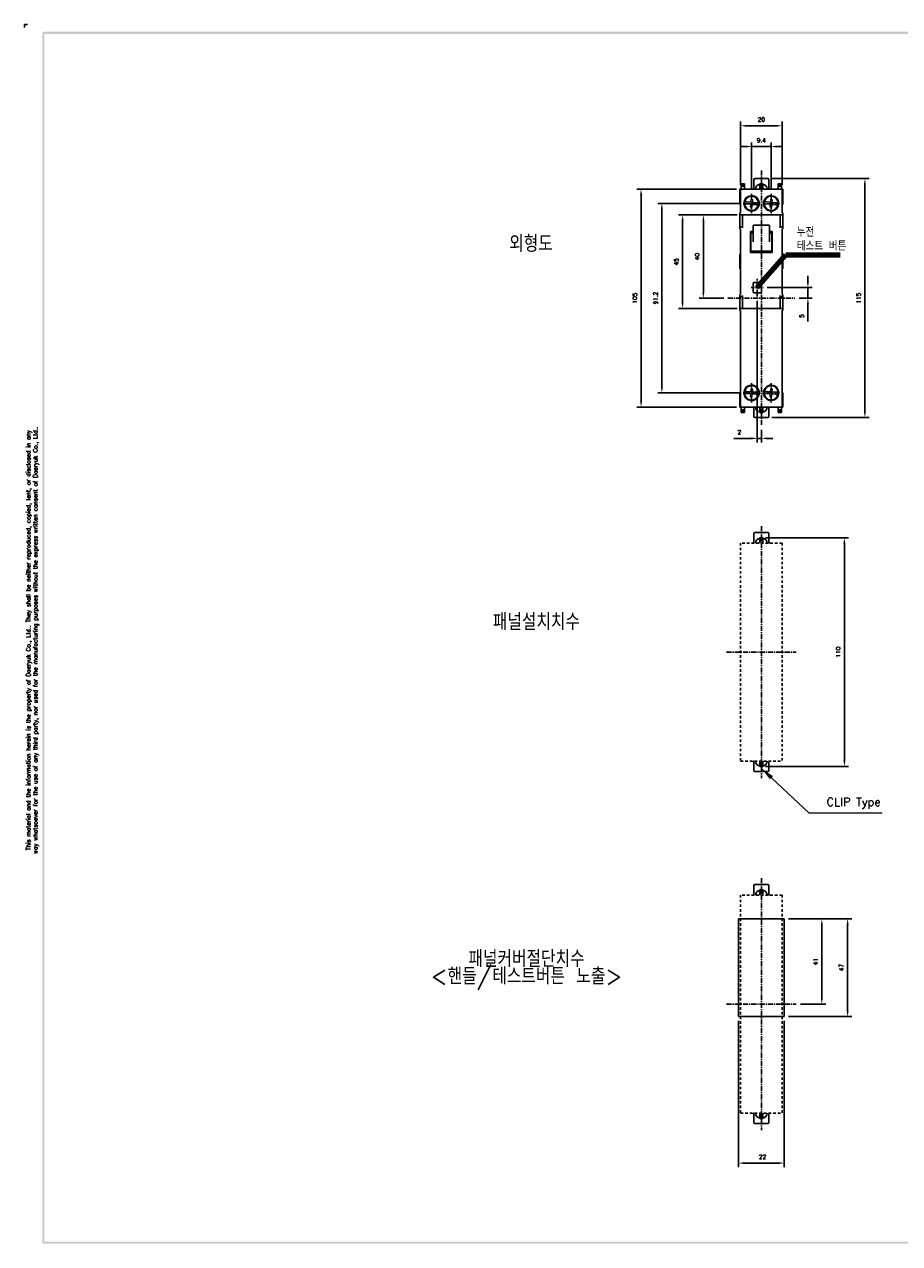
# Model space of a CAD drawing. Extents: x -194 to 928, y -1928 to 513.
# Tile 1 of 3: x 87 to 508, y -73 to 513. Entities that reach past the tile are written whole.
import ezdxf

# ---------------------------------------------------------------- set-up
doc = ezdxf.new("R2010")
doc.units = 0
doc.header["$MEASUREMENT"] = 0
doc.linetypes.add('CENTER', pattern=[2, 1.25, -0.25, 0.25, -0.25])
doc.linetypes.add('HID', pattern=[3.5, 1.25, -1, 1.25])
doc.layers.get('0').update_dxf_attribs({"linetype": 'CONTINUOUS'})
doc.layers.add('AM_5', color=3, linetype='CONTINUOUS', lineweight=15)
for name, color, linetype in [('cen', 1, 'CENTER'), ('di', 3, 'CONTINUOUS'), ('DIM', 3, 'CONTINUOUS'), ('dwg', 7, 'CONTINUOUS'), ('Hid', 5, 'HID')]:
    doc.layers.add(name, color=color, linetype=linetype)
doc.styles.add('KIM', font='ROMANS.shx', dxfattribs={"height": 5, "bigfont": 'GSG1.shx'})
doc.styles.add('ROMANS', font='romans')
doc.styles.get("Standard").update_dxf_attribs({"font": 'romans.shx', "height": 2, "bigfont": 'hgs.shx'})
doc.dimstyles.get("Standard").update_dxf_attribs({"dimscale": 0, "dimtxt": 2, "dimasz": 2, "dimexe": 0.5, "dimexo": 0.5, "dimgap": 1, "dimtad": 1, "dimdsep": 46, "dimtxsty": 'Standard', "dimcen": 0, "dimclrd": 3, "dimclre": 3, "dimclrt": 3, "dimadec": 0, "dimazin": 2, "dimtp": 0.1, "dimtm": 0.1, "dimtfac": 1, "dimtmove": 0, "dimatfit": 3, "dimfxl": 0, "dimtolj": 1, "dimarcsym": 0})
doc.dimstyles.new('STANDARD$0', dxfattribs={"dimtxt": 5, "dimasz": 5, "dimexe": 1, "dimexo": 2, "dimgap": 2, "dimtad": 1, "dimdec": 4, "dimzin": 12, "dimdsep": 46, "dimtxsty": 'KIM', "dimcen": -1, "dimdle": 0.1, "dimadec": 0, "dimazin": 0, "dimtfac": 1, "dimtdec": 4, "dimtmove": 0, "dimatfit": 3, "dimfxl": 0, "dimtolj": 1, "dimtzin": 0, "dimarcsym": 0})
doc.dimstyles.new('STANDARD$7', dxfattribs={"dimtxt": 2.5, "dimasz": 3, "dimexe": 2, "dimexo": 2, "dimgap": 0.7, "dimtad": 1, "dimdsep": 46, "dimtxsty": 'ROMANS', "dimcen": 0, "dimclrd": 256, "dimclre": 256, "dimclrt": 254, "dimadec": 0, "dimazin": 0, "dimtfac": 1, "dimtofl": 0, "dimtmove": 1, "dimatfit": 3, "dimfxl": 0, "dimtolj": 1, "dimarcsym": 0})

# ---------------------------------------------------------------- blocks, each defined once
blk = doc.blocks.new('fdfsadfas')
at = {"color": 7, "linetype": 'Continuous', "lineweight": 15}
for p, q in [((234, 336.04), (235.79, 335.88)), ((235.88, 336.88), (234.09, 337.04)), ((235.79, 335.88), (235.68, 334.64)), ((235.68, 334.64), (236.68, 334.55)), ((235.99, 338.13), (235.88, 336.88)), ((236.99, 338.04), (235.99, 338.13)), ((236.68, 334.55), (236.79, 335.8)), ((236.79, 335.8), (238.58, 335.64)), ((236.88, 336.79), (236.99, 338.04)), ((238.67, 336.64), (236.88, 336.79))]:
    blk.add_line(p, q, dxfattribs=at)
for start, end in [(166.38516, 183.55253), (183.55253, 346.38516), (3.55253, 166.38516), (346.38516, 3.55253)]:
    blk.add_arc((236.33, 336.34), 3.35, start, end, dxfattribs=at)
for points, knots in [([(232.99, 336.13), (233, 336.13), (233.02, 336.13), (233.19, 336.11), (233.45, 336.09), (233.73, 336.07), (233.92, 336.05), (234, 336.04)], [0, 0, 0, 0, 0.210927, 0.421827, 0.633563, 0.84758, 1, 1, 1, 1]), ([(234.09, 337.04), (233.97, 337.05), (233.74, 337.07), (233.44, 337.1), (233.21, 337.12), (233.09, 337.13), (233.08, 337.13), (233.08, 337.13)], [0, 0, 0, 0, 0.219553, 0.439238, 0.655713, 0.868958, 1, 1, 1, 1]), ([(238.58, 335.64), (238.69, 335.63), (238.92, 335.61), (239.23, 335.58), (239.46, 335.56), (239.57, 335.55), (239.59, 335.55), (239.59, 335.55)], [0, 0, 0, 0, 0.219553, 0.439238, 0.655713, 0.868958, 1, 1, 1, 1]), ([(239.68, 336.55), (239.67, 336.55), (239.64, 336.55), (239.47, 336.56), (239.22, 336.59), (238.94, 336.61), (238.74, 336.63), (238.67, 336.64)], [0, 0, 0, 0, 0.2109274, 0.4218266, 0.6335624, 0.8475799, 1, 1, 1, 1])]:
    blk.add_open_spline(points, degree=3, knots=knots, dxfattribs=at)
blk = doc.blocks.new('*D466')
at = {"layer": 'DIM'}
for p, q in [((434.28, 454.6), (431.48, 454.6)), ((437.08, 433.91), (437.08, 456.6)), ((437.08, 454.6), (446.48, 454.6)), ((446.48, 433.91), (446.48, 456.6)), ((449.28, 454.6), (452.08, 454.6))]:
    blk.add_line(p, q, dxfattribs=at)
for points in [[(434.28, 455.06), (434.28, 454.13), (437.08, 454.6)], [(449.28, 455.06), (449.28, 454.13), (446.48, 454.6)]]:
    blk.add_solid(points, dxfattribs=at)
at = {"layer": 'DIM', "insert": (441.78, 457.6), "char_height": 2, "attachment_point": 5}
blk.add_mtext('\\A1;9.4', dxfattribs=at)
blk = doc.blocks.new('*D467')
at = {"layer": 'DIM'}
for p, q in [((431.78, 436.16), (431.78, 466.6)), ((434.58, 464.6), (448.98, 464.6)), ((451.78, 436.16), (451.78, 466.6))]:
    blk.add_line(p, q, dxfattribs=at)
for points in [[(434.58, 465.06), (434.58, 464.13), (431.78, 464.6)], [(448.98, 465.06), (448.98, 464.13), (451.78, 464.6)]]:
    blk.add_solid(points, dxfattribs=at)
at = {"layer": 'DIM', "insert": (441.78, 467.6), "char_height": 2, "attachment_point": 5}
blk.add_mtext('\\A1;20', dxfattribs=at)
blk = doc.blocks.new('*D468')
at = {"layer": 'DIM'}
for p, q in [((429.63, 421.66), (401.86, 421.66)), ((403.86, 418.86), (403.86, 379.46)), ((430.2, 376.66), (401.86, 376.66))]:
    blk.add_line(p, q, dxfattribs=at)
for points in [[(403.4, 418.86), (404.33, 418.86), (403.86, 421.66)], [(403.4, 379.46), (404.33, 379.46), (403.86, 376.66)]]:
    blk.add_solid(points, dxfattribs=at)
at = {"layer": 'DIM', "insert": (400.86, 399.16), "char_height": 2, "attachment_point": 5, "rotation": 90}
blk.add_mtext('\\A1;45', dxfattribs=at)
blk = doc.blocks.new('*D469')
at = {"layer": 'DIM'}
for p, q in [((430.2, 421.66), (411.86, 421.66)), ((413.86, 384.46), (413.86, 418.86)), ((423.64, 381.66), (411.86, 381.66))]:
    blk.add_line(p, q, dxfattribs=at)
for points in [[(413.4, 418.86), (414.33, 418.86), (413.86, 421.66)], [(413.4, 384.46), (414.33, 384.46), (413.86, 381.66)]]:
    blk.add_solid(points, dxfattribs=at)
at = {"layer": 'DIM', "insert": (410.86, 401.66), "char_height": 2, "attachment_point": 5, "rotation": 90}
blk.add_mtext('\\A1;40', dxfattribs=at)
blk = doc.blocks.new('*D470')
at = {"layer": 'DIM'}
for p, q in [((431.02, 427.26), (391.86, 427.26)), ((393.86, 424.46), (393.86, 338.86)), ((431.02, 336.06), (391.86, 336.06))]:
    blk.add_line(p, q, dxfattribs=at)
for points in [[(393.4, 424.46), (394.33, 424.46), (393.86, 427.26)], [(393.4, 338.86), (394.33, 338.86), (393.86, 336.06)]]:
    blk.add_solid(points, dxfattribs=at)
at = {"layer": 'DIM', "insert": (390.86, 381.66), "char_height": 2, "attachment_point": 5, "rotation": 90}
blk.add_mtext('\\A1;91.2', dxfattribs=at)
blk = doc.blocks.new('*D471')
at = {"layer": 'DIM'}
for p, q in [((429.78, 434.16), (381.86, 434.16)), ((383.86, 431.36), (383.86, 331.96)), ((429.78, 329.16), (381.86, 329.16))]:
    blk.add_line(p, q, dxfattribs=at)
for points in [[(383.4, 431.36), (384.33, 431.36), (383.86, 434.16)], [(383.4, 331.96), (384.33, 331.96), (383.86, 329.16)]]:
    blk.add_solid(points, dxfattribs=at)
at = {"layer": 'DIM', "insert": (380.86, 381.66), "char_height": 2, "attachment_point": 5, "rotation": 90}
blk.add_mtext('\\A1;105', dxfattribs=at)
blk = doc.blocks.new('*D476')
at = {"layer": 'DIM'}
for p, q in [((443.78, 266.3), (483.77, 266.3)), ((481.77, 263.5), (481.77, 159.1)), ((443.78, 156.3), (483.77, 156.3))]:
    blk.add_line(p, q, dxfattribs=at)
for points in [[(481.3, 263.5), (482.24, 263.5), (481.77, 266.3)], [(481.3, 159.1), (482.24, 159.1), (481.77, 156.3)]]:
    blk.add_solid(points, dxfattribs=at)
at = {"layer": 'DIM', "insert": (478.77, 211.3), "char_height": 2, "attachment_point": 5, "rotation": 90}
blk.add_mtext('\\A1;110', dxfattribs=at)
blk = doc.blocks.new('*D477')
at = {"layer": 'DIM'}
for p, q in [((454.78, 82.87), (485.33, 82.87)), ((483.33, 38.67), (483.33, 80.07)), ((454.78, 35.87), (485.33, 35.87))]:
    blk.add_line(p, q, dxfattribs=at)
for points in [[(482.87, 80.07), (483.8, 80.07), (483.33, 82.87)], [(482.87, 38.67), (483.8, 38.67), (483.33, 35.87)]]:
    blk.add_solid(points, dxfattribs=at)
at = {"layer": 'DIM', "insert": (480.33, 59.52), "char_height": 2, "attachment_point": 5, "rotation": 90}
blk.add_mtext('\\A1;47', dxfattribs=at)
blk = doc.blocks.new('*D460')
at = {"layer": 'DIM'}
for p, q in [((430.78, 33.87), (430.78, -36.62)), ((452.78, 33.87), (452.78, -36.62)), ((433.58, -34.62), (449.98, -34.62))]:
    blk.add_line(p, q, dxfattribs=at)
for points in [[(433.58, -34.16), (433.58, -35.09), (430.78, -34.62)], [(449.98, -34.16), (449.98, -35.09), (452.78, -34.62)]]:
    blk.add_solid(points, dxfattribs=at)
at = {"layer": 'DIM', "insert": (442.34, -31.62), "char_height": 2, "attachment_point": 5}
blk.add_mtext('\\A1;22', dxfattribs=at)
blk = doc.blocks.new('*D461')
at = {"layer": 'DIM'}
for p, q in [((454.78, 82.87), (472.9, 82.87)), ((470.9, 44.67), (470.9, 80.07)), ((460.6, 41.87), (472.9, 41.87))]:
    blk.add_line(p, q, dxfattribs=at)
for points in [[(470.44, 80.07), (471.37, 80.07), (470.9, 82.87)], [(470.44, 44.67), (471.37, 44.67), (470.9, 41.87)]]:
    blk.add_solid(points, dxfattribs=at)
at = {"layer": 'DIM', "insert": (467.9, 62.37), "char_height": 2, "attachment_point": 5, "rotation": 90}
blk.add_mtext('\\A1;41', dxfattribs=at)
blk = doc.blocks.new('*D463')
at = {"layer": 'DIM'}
for p, q in [((464.19, 389.51), (464.19, 392.31)), ((444.61, 386.71), (466.19, 386.71)), ((459.92, 381.66), (466.19, 381.66)), ((464.19, 386.71), (464.19, 381.66)), ((464.19, 378.86), (464.19, 370.4))]:
    blk.add_line(p, q, dxfattribs=at)
for points in [[(463.73, 389.51), (464.66, 389.51), (464.19, 386.71)], [(463.73, 378.86), (464.66, 378.86), (464.19, 381.66)]]:
    blk.add_solid(points, dxfattribs=at)
at = {"layer": 'DIM', "insert": (461.19, 373.06), "char_height": 2, "attachment_point": 5, "rotation": 90}
blk.add_mtext('\\A1;5', dxfattribs=at)
blk = doc.blocks.new('*D456')
at = {"layer": 'DIM'}
for p, q in [((439.78, 380.43), (439.78, 312.15)), ((441.78, 318.21), (441.78, 312.15)), ((436.98, 314.15), (428.51, 314.15)), ((441.78, 314.15), (439.78, 314.15)), ((444.58, 314.15), (447.38, 314.15))]:
    blk.add_line(p, q, dxfattribs=at)
for points in [[(436.98, 314.62), (436.98, 313.68), (439.78, 314.15)], [(444.58, 314.62), (444.58, 313.68), (441.78, 314.15)]]:
    blk.add_solid(points, dxfattribs=at)
at = {"layer": 'DIM', "insert": (431.18, 317.15), "char_height": 2, "attachment_point": 5}
blk.add_mtext('\\A1;2', dxfattribs=at)
blk = doc.blocks.new('*D457')
at = {"layer": 'DIM'}
for p, q in [((446.88, 439.16), (493.63, 439.16)), ((491.63, 436.36), (491.63, 326.96)), ((446.9, 324.16), (493.63, 324.16))]:
    blk.add_line(p, q, dxfattribs=at)
for points in [[(491.17, 436.36), (492.1, 436.36), (491.63, 439.16)], [(491.17, 326.96), (492.1, 326.96), (491.63, 324.16)]]:
    blk.add_solid(points, dxfattribs=at)
at = {"layer": 'DIM', "insert": (488.63, 381.66), "char_height": 2, "attachment_point": 5, "rotation": 90}
blk.add_mtext('\\A1;115', dxfattribs=at)

msp = doc.modelspace()

# ---------------------------------------------------------------- linework, layer by layer
for p, q in [((432.129, 436.663), (433.629, 436.663)), ((432.129, 436.463), (432.129, 436.663)), ((433.629, 436.463), (432.129, 436.463)), ((432.129, 435.663), (432.129, 436.463)), ((432.129, 435.663), (433.629, 435.663)), ((432.129, 435.463), (432.129, 435.663)), ((433.629, 435.463), (432.129, 435.463)), ((432.129, 434.163), (432.129, 435.463)), ((433.629, 436.663), (433.629, 436.463)), ((433.629, 436.463), (433.629, 435.663)), ((433.629, 435.663), (433.629, 435.463)), ((433.629, 434.163), (433.629, 435.463)), ((438.179, 438.663), (438.179, 437.663)), ((438.179, 434.663), (438.179, 437.663)), ((438.679, 439.163), (444.879, 439.163)), ((441.029, 436.663), (442.529, 436.663)), ((441.029, 436.463), (441.029, 436.663)), ((442.529, 436.463), (441.029, 436.463)), ((441.029, 436.463), (441.029, 435.663)), ((441.029, 435.663), (442.529, 435.663)), ((441.029, 435.463), (441.029, 435.663)), ((442.529, 435.463), (441.029, 435.463)), ((441.029, 435.463), (441.029, 434.163)), ((442.529, 436.663), (442.529, 436.463)), ((442.529, 436.463), (442.529, 435.663)), ((442.529, 435.663), (442.529, 435.463)), ((442.529, 434.163), (442.529, 435.463)), ((445.379, 437.663), (445.379, 438.663)), ((445.379, 437.663), (445.379, 434.663)), ((449.929, 436.663), (451.429, 436.663)), ((449.929, 436.463), (449.929, 436.663)), ((451.429, 436.463), (449.929, 436.463)), ((449.929, 436.463), (449.929, 435.663)), ((449.929, 435.663), (451.429, 435.663)), ((449.929, 435.463), (449.929, 435.663)), ((451.429, 435.463), (449.929, 435.463)), ((449.929, 435.463), (449.929, 434.163)), ((451.429, 436.663), (451.429, 436.463)), ((451.429, 436.463), (451.429, 435.663)), ((451.429, 435.663), (451.429, 435.463)), ((451.429, 435.463), (451.429, 434.163)), ((431.429, 430.863), (431.429, 433.963)), ((431.429, 426.863), (431.429, 430.863)), ((431.629, 434.163), (431.779, 434.163)), ((431.779, 434.163), (436.779, 434.163)), ((431.779, 432.663), (431.779, 434.163)), ((431.779, 422.663), (431.779, 432.663)), ((436.779, 434.163), (446.779, 434.163)), ((437.079, 430.963), (436.779, 430.963)), ((446.779, 430.963), (446.479, 430.963)), ((446.779, 434.163), (451.779, 434.163)), ((451.779, 434.163), (451.779, 432.663)), ((451.929, 434.163), (451.779, 434.163)), ((451.779, 432.663), (451.779, 422.663)), ((452.129, 433.963), (452.129, 430.863)), ((452.129, 430.863), (452.129, 426.863)), ((431.629, 426.663), (431.779, 426.663)), ((431.629, 422.663), (431.779, 422.663)), ((436.779, 423.563), (437.079, 423.563)), ((446.479, 423.563), (446.779, 423.563)), ((451.929, 426.663), (451.779, 426.663)), ((451.929, 422.663), (451.779, 422.663)), ((431.429, 422.163), (431.429, 422.463)), ((431.429, 421.863), (431.429, 422.163)), ((431.429, 421.163), (431.429, 421.863)), ((431.429, 419.163), (431.429, 421.163)), ((431.429, 415.763), (431.429, 419.163)), ((432.779, 421.663), (431.629, 421.663)), ((432.779, 421.663), (436.779, 421.663)), ((432.779, 420.163), (432.779, 421.663)), ((432.779, 415.463), (432.779, 420.163)), ((436.779, 421.663), (446.779, 421.663)), ((446.779, 421.663), (450.779, 421.663)), ((450.779, 421.663), (450.779, 420.163)), ((450.779, 421.663), (451.929, 421.663)), ((450.779, 420.163), (450.779, 415.463)), ((452.129, 422.463), (452.129, 422.163)), ((452.129, 422.163), (452.129, 421.863)), ((452.129, 421.863), (452.129, 421.163)), ((452.129, 421.163), (452.129, 419.163)), ((452.129, 419.163), (452.129, 415.763)), ((431.429, 415.463), (431.429, 415.763)), ((431.429, 415.163), (431.429, 415.463)), ((431.629, 415.963), (432.779, 415.963)), ((431.629, 414.963), (431.779, 414.963)), ((431.779, 398.313), (431.779, 414.963)), ((437.779, 413.682), (436.579, 413.682)), ((436.579, 413.682), (436.579, 403.645)), ((437.779, 413.136), (436.579, 413.136)), ((436.779, 413.136), (436.779, 404.176)), ((437.779, 412.526), (437.779, 416.304)), ((437.779, 408.669), (437.779, 412.526)), ((445.779, 416.304), (445.779, 412.526)), ((445.779, 413.682), (446.979, 413.682)), ((445.779, 413.136), (446.979, 413.136)), ((445.779, 412.526), (445.779, 408.669)), ((446.779, 413.136), (446.779, 404.176)), ((446.979, 403.645), (446.979, 413.682)), ((450.779, 415.963), (451.929, 415.963)), ((451.929, 414.963), (451.779, 414.963)), ((451.779, 414.963), (451.779, 399.363)), ((452.129, 415.763), (452.129, 415.463)), ((452.129, 415.463), (452.129, 415.163)), ((431.429, 395.963), (431.429, 402.563)), ((441.779, 404.191), (436.579, 404.191)), ((441.779, 403.645), (436.579, 403.645)), ((441.779, 403.645), (441.779, 404.191)), ((441.779, 404.191), (446.979, 404.191)), ((441.779, 404.191), (441.779, 403.645)), ((441.779, 403.645), (446.979, 403.645)), ((451.779, 399.713), (451.795, 399.713)), ((451.795, 399.213), (451.795, 399.713)), ((451.795, 391.013), (451.795, 399.213)), ((452.129, 402.563), (452.129, 395.963)), ((431.779, 391.913), (431.779, 398.313)), ((431.795, 391.963), (431.795, 398.263)), ((431.779, 383.363), (431.779, 391.913)), ((437.779, 384.763), (437.779, 388.663)), ((438.279, 389.163), (441.279, 389.163)), ((441.779, 388.663), (441.779, 384.763)), ((451.779, 390.863), (451.779, 383.363)), ((451.779, 390.513), (451.795, 390.513)), ((451.795, 390.513), (451.795, 391.013)), ((431.429, 382.863), (431.429, 383.163)), ((431.429, 382.563), (431.429, 382.863)), ((431.429, 379.163), (431.429, 382.563)), ((431.629, 383.363), (431.779, 383.363)), ((432.779, 382.363), (431.629, 382.363)), ((432.779, 378.163), (432.779, 382.863)), ((441.279, 384.263), (438.279, 384.263)), ((450.779, 382.863), (450.779, 378.163)), ((450.779, 382.363), (451.929, 382.363)), ((451.929, 383.363), (451.779, 383.363)), ((452.129, 383.163), (452.129, 382.863)), ((452.129, 382.863), (452.129, 382.563)), ((452.129, 382.563), (452.129, 379.163)), ((431.429, 377.163), (431.429, 379.163)), ((431.429, 376.463), (431.429, 377.163)), ((431.429, 376.163), (431.429, 376.463)), ((431.429, 375.863), (431.429, 376.163)), ((431.629, 376.663), (432.779, 376.663)), ((431.629, 375.663), (431.779, 375.663)), ((431.779, 330.663), (431.779, 375.663)), ((432.779, 376.663), (432.779, 378.163)), ((436.779, 376.663), (432.779, 376.663)), ((446.779, 376.663), (436.779, 376.663)), ((450.779, 376.663), (446.779, 376.663)), ((450.779, 378.163), (450.779, 376.663)), ((450.779, 376.663), (451.929, 376.663)), ((451.929, 375.663), (451.779, 375.663)), ((451.779, 375.663), (451.779, 330.663)), ((452.129, 379.163), (452.129, 377.163)), ((452.129, 377.163), (452.129, 376.463)), ((452.129, 376.463), (452.129, 376.163)), ((452.129, 376.163), (452.129, 375.863)), ((431.429, 331.963), (431.429, 335.963)), ((431.629, 336.163), (431.779, 336.163)), ((437.079, 339.763), (436.779, 339.763)), ((446.779, 339.763), (446.479, 339.763)), ((451.929, 336.163), (451.779, 336.163)), ((452.129, 335.963), (452.129, 331.963)), ((431.429, 329.363), (431.429, 331.963)), ((431.629, 329.163), (431.779, 329.163)), ((431.779, 329.163), (431.779, 330.663)), ((436.779, 329.163), (431.779, 329.163)), ((432.129, 329.163), (432.129, 327.863)), ((433.629, 327.863), (433.629, 329.163)), ((436.779, 332.363), (437.079, 332.363)), ((446.779, 329.163), (436.779, 329.163)), ((438.179, 325.663), (438.179, 328.663)), ((441.029, 329.163), (441.029, 327.863)), ((442.529, 327.863), (442.529, 329.163)), ((445.379, 328.663), (445.379, 325.663)), ((446.479, 332.363), (446.779, 332.363)), ((451.779, 329.163), (446.779, 329.163)), ((449.929, 329.163), (449.929, 327.863)), ((451.429, 329.163), (451.429, 327.863)), ((451.779, 330.663), (451.779, 329.163)), ((451.929, 329.163), (451.779, 329.163)), ((452.129, 331.963), (452.129, 329.363)), ((432.129, 327.863), (433.629, 327.863)), ((432.129, 327.663), (432.129, 327.863)), ((433.629, 327.663), (432.129, 327.663)), ((432.129, 326.863), (432.129, 327.663)), ((432.129, 326.863), (433.629, 326.863)), ((432.129, 326.663), (432.129, 326.863)), ((433.629, 326.663), (432.129, 326.663)), ((433.629, 327.863), (433.629, 327.663)), ((433.629, 326.863), (433.629, 327.663)), ((433.629, 326.863), (433.629, 326.663)), ((438.179, 325.663), (438.179, 324.663)), ((444.879, 324.163), (438.679, 324.163)), ((441.029, 327.863), (442.529, 327.863)), ((441.029, 327.663), (441.029, 327.863)), ((442.529, 327.663), (441.029, 327.663)), ((441.029, 326.863), (441.029, 327.663)), ((441.029, 326.863), (442.529, 326.863)), ((441.029, 326.663), (441.029, 326.863)), ((442.529, 326.663), (441.029, 326.663)), ((442.529, 327.863), (442.529, 327.663)), ((442.529, 326.863), (442.529, 327.663)), ((442.529, 326.863), (442.529, 326.663)), ((445.379, 324.663), (445.379, 325.663)), ((449.929, 327.863), (451.429, 327.863)), ((449.929, 327.663), (449.929, 327.863)), ((451.429, 327.663), (449.929, 327.663)), ((449.929, 327.663), (449.929, 326.863)), ((449.929, 326.863), (451.429, 326.863)), ((449.929, 326.663), (449.929, 326.863)), ((451.429, 326.663), (449.929, 326.663)), ((451.429, 327.863), (451.429, 327.663)), ((451.429, 327.663), (451.429, 326.863)), ((451.429, 326.863), (451.429, 326.663)), ((438.179, 268.303), (438.179, 267.303)), ((438.179, 264.303), (438.179, 267.303)), ((438.679, 268.803), (444.879, 268.803)), ((441.029, 266.303), (442.529, 266.303)), ((441.029, 266.103), (441.029, 266.303)), ((442.529, 266.103), (441.029, 266.103)), ((441.029, 266.103), (441.029, 265.303)), ((441.029, 265.303), (442.529, 265.303)), ((441.029, 265.103), (441.029, 265.303)), ((442.529, 265.103), (441.029, 265.103)), ((441.029, 265.103), (441.029, 263.803)), ((442.529, 266.303), (442.529, 266.103)), ((442.529, 266.103), (442.529, 265.303)), ((442.529, 265.303), (442.529, 265.103)), ((442.529, 263.803), (442.529, 265.103)), ((445.379, 267.303), (445.379, 268.303)), ((445.379, 267.303), (445.379, 264.303)), ((441.029, 158.803), (441.029, 157.503)), ((442.529, 157.503), (442.529, 158.803)), ((438.179, 155.303), (438.179, 158.303)), ((438.179, 155.303), (438.179, 154.303)), ((444.879, 153.803), (438.679, 153.803)), ((441.029, 157.503), (442.529, 157.503)), ((441.029, 157.303), (441.029, 157.503)), ((442.529, 157.303), (441.029, 157.303)), ((441.029, 156.503), (441.029, 157.303)), ((441.029, 156.503), (442.529, 156.503)), ((441.029, 156.303), (441.029, 156.503)), ((442.529, 156.303), (441.029, 156.303)), ((442.529, 157.503), (442.529, 157.303)), ((442.529, 156.503), (442.529, 157.303)), ((442.529, 156.503), (442.529, 156.303)), ((445.379, 158.303), (445.379, 155.303)), ((445.379, 154.303), (445.379, 155.303)), ((438.179, 98.874), (438.179, 97.874)), ((438.179, 94.874), (438.179, 97.874)), ((438.679, 99.374), (444.879, 99.374)), ((441.029, 96.874), (442.529, 96.874)), ((441.029, 96.674), (441.029, 96.874)), ((442.529, 96.674), (441.029, 96.674)), ((441.029, 96.674), (441.029, 95.874)), ((441.029, 95.874), (442.529, 95.874)), ((441.029, 95.674), (441.029, 95.874)), ((442.529, 95.674), (441.029, 95.674)), ((441.029, 95.674), (441.029, 94.374)), ((442.529, 96.874), (442.529, 96.674)), ((442.529, 96.674), (442.529, 95.874)), ((442.529, 95.874), (442.529, 95.674)), ((442.529, 94.374), (442.529, 95.674)), ((445.379, 97.874), (445.379, 98.874)), ((445.379, 97.874), (445.379, 94.874)), ((430.779, 82.874), (452.779, 82.874)), ((430.779, 82.874), (430.779, 35.874)), ((452.779, 82.874), (452.779, 35.874)), ((452.779, 35.874), (430.779, 35.874)), ((438.179, -14.126), (438.179, -11.126)), ((441.029, -10.626), (441.029, -11.926)), ((442.529, -11.926), (442.529, -10.626)), ((445.379, -11.126), (445.379, -14.126)), ((438.179, -14.126), (438.179, -15.126)), ((444.879, -15.626), (438.679, -15.626)), ((441.029, -11.926), (442.529, -11.926)), ((441.029, -12.126), (441.029, -11.926)), ((442.529, -12.126), (441.029, -12.126)), ((441.029, -12.926), (441.029, -12.126)), ((441.029, -12.926), (442.529, -12.926)), ((441.029, -13.126), (441.029, -12.926)), ((442.529, -13.126), (441.029, -13.126)), ((442.529, -11.926), (442.529, -12.126)), ((442.529, -12.926), (442.529, -12.126)), ((442.529, -12.926), (442.529, -13.126)), ((445.379, -15.126), (445.379, -14.126))]:
    msp.add_line(p, q)
for centre, radius, start, end in [((437.679, 434.663), 0.5, 270, 0), ((438.679, 438.663), 0.5, 90, 180), ((441.779, 433.763), 2.9, 104.988234, 172.071858), ((441.779, 433.763), 2.9, 7.928142, 75.011766), ((444.879, 438.663), 0.5, 0, 90), ((445.879, 434.663), 0.5, 180, 270), ((431.629, 433.963), 0.2, 90, 180), ((437.079, 427.263), 3.7, 94.650709, 265.349291), ((437.079, 427.263), 3.7, 270, 90), ((446.479, 427.263), 3.7, 90, 270), ((446.479, 427.263), 3.7, 274.650709, 85.349291), ((451.929, 433.963), 0.2, 0, 90), ((431.629, 426.863), 0.2, 180, 270), ((431.629, 422.463), 0.2, 90, 180), ((451.929, 426.863), 0.2, 270, 0), ((451.929, 422.463), 0.2, 0, 90), ((431.629, 421.863), 0.2, 180, 270), ((438.279, 416.304), 0.5, 90, 180), ((445.279, 416.304), 0.5, 0, 90), ((451.929, 421.863), 0.2, 270, 0), ((431.629, 415.763), 0.2, 90, 180), ((431.629, 415.163), 0.2, 180, 270), ((451.929, 415.763), 0.2, 0, 90), ((451.929, 415.163), 0.2, 270, 0), ((431.629, 402.563), 0.2, 90, 180), ((451.929, 402.563), 0.2, 0, 90), ((431.629, 395.963), 0.2, 180, 270), ((451.929, 395.963), 0.2, 270, 0), ((438.279, 388.663), 0.5, 90, 180), ((441.279, 388.663), 0.5, 0, 90), ((431.629, 383.163), 0.2, 90, 180), ((431.629, 382.563), 0.2, 180, 270), ((438.279, 384.763), 0.5, 180, 270), ((441.279, 384.763), 0.5, 270, 0), ((451.929, 383.163), 0.2, 0, 90), ((451.929, 382.563), 0.2, 270, 0), ((431.629, 376.463), 0.2, 90, 180), ((431.629, 375.863), 0.2, 180, 270), ((451.929, 376.463), 0.2, 0, 90), ((451.929, 375.863), 0.2, 270, 0), ((431.629, 335.963), 0.2, 90, 180), ((437.079, 336.063), 3.7, 94.650709, 265.349291), ((437.079, 336.063), 3.7, 270, 90), ((446.479, 336.063), 3.7, 90, 270), ((446.479, 336.063), 3.7, 274.650709, 85.349291), ((451.929, 335.963), 0.2, 0, 90), ((431.629, 329.363), 0.2, 180, 270), ((437.679, 328.663), 0.5, 0, 90), ((441.779, 329.563), 2.9, 187.928142, 255.011766), ((441.779, 329.563), 2.9, 284.988234, 352.071858), ((445.879, 328.663), 0.5, 90, 180), ((451.929, 329.363), 0.2, 270, 0), ((438.679, 324.663), 0.5, 180, 270), ((444.879, 324.663), 0.5, 270, 0), ((437.679, 264.303), 0.5, 270, 0), ((438.679, 268.303), 0.5, 90, 180), ((441.779, 263.403), 2.9, 104.988234, 172.071858), ((441.779, 263.403), 2.9, 7.928142, 75.011766), ((444.879, 268.303), 0.5, 0, 90), ((445.879, 264.303), 0.5, 180, 270), ((437.679, 158.303), 0.5, 0, 90), ((441.779, 159.203), 2.9, 187.928142, 255.011766), ((441.779, 159.203), 2.9, 284.988234, 352.071858), ((445.879, 158.303), 0.5, 90, 180), ((438.679, 154.303), 0.5, 180, 270), ((444.879, 154.303), 0.5, 270, 0), ((437.679, 94.874), 0.5, 270, 0), ((438.679, 98.874), 0.5, 90, 180), ((441.779, 93.974), 2.9, 104.988234, 172.071858), ((441.779, 93.974), 2.9, 7.928142, 75.011766), ((444.879, 98.874), 0.5, 0, 90), ((445.879, 94.874), 0.5, 180, 270), ((437.679, -11.126), 0.5, 0, 90), ((441.779, -10.226), 2.9, 187.928142, 255.011766), ((441.779, -10.226), 2.9, 284.988234, 352.071858), ((445.879, -11.126), 0.5, 90, 180), ((438.679, -15.126), 0.5, 180, 270), ((444.879, -15.126), 0.5, 270, 0)]:
    msp.add_arc(centre, radius, start, end)
for points in [[(431.629, 426.663), (431.779, 426.663)], [(451.779, 426.663), (451.929, 426.663)], [(445.279, 416.804), (438.279, 416.804)], [(431.779, 402.763), (431.629, 402.763)], [(451.929, 402.763), (451.779, 402.763)], [(431.629, 395.763), (431.779, 395.763)], [(451.795, 395.763), (451.929, 395.763)], [(431.779, 336.163), (431.629, 336.163)], [(451.929, 336.163), (451.779, 336.163)]]:
    msp.add_open_spline(points, degree=1)
at = {"layer": 'cen', "ltscale": 2}
for p, q in [((441.779, 443.112), (441.779, 320.215)), ((425.64, 381.663), (457.919, 381.663)), ((441.779, 271.953), (441.779, 150.653)), ((424.956, 211.303), (458.603, 211.303)), ((441.779, 102.524), (441.779, -18.777)), ((424.956, 41.874), (458.603, 41.874))]:
    msp.add_line(p, q, dxfattribs=at)
at = {"layer": 'cen'}
for p, q in [((437.079, 422.621), (437.079, 431.906)), ((446.479, 422.621), (446.479, 431.906)), ((433.016, 427.263), (441.142, 427.263)), ((442.416, 427.263), (450.542, 427.263)), ((439.779, 382.432), (439.779, 390.995)), ((436.944, 386.713), (442.615, 386.713)), ((437.079, 331.421), (437.079, 340.706)), ((446.479, 331.421), (446.479, 340.706)), ((433.016, 336.063), (441.142, 336.063)), ((442.416, 336.063), (450.542, 336.063))]:
    msp.add_line(p, q, dxfattribs=at)
at = {"layer": 'di'}
for p in [(88.426, 513.397), (86.902, 511.873)]:
    msp.add_line(p, (86.902, 513.397), dxfattribs=at)
at = {"layer": 'dwg'}
for points in [[(95.539, 509.84), (96.555, 508.824), (924.647, 509.84), (923.631, 508.824)], [(95.539, -73.38), (96.555, -72.872), (95.539, 509.84), (96.555, 508.824)], [(924.647, -73.38), (923.631, -72.364), (95.539, -73.38), (96.555, -72.364)]]:
    msp.add_trace(points, dxfattribs=at)
at = {"layer": 'Hid'}
for p, q in [((431.779, 263.803), (431.779, 158.803)), ((451.779, 263.803), (431.779, 263.803)), ((451.779, 263.803), (451.779, 158.803)), ((431.779, 158.803), (451.779, 158.803)), ((431.779, 94.374), (431.779, -10.626)), ((451.779, 94.374), (431.779, 94.374)), ((451.779, 94.374), (451.779, -10.626)), ((431.779, -10.626), (451.779, -10.626))]:
    msp.add_line(p, q, dxfattribs=at)

# ---------------------------------------------------------------- block references
for p in [(200.746, 90.924), (210.146, 90.924), (200.746, -0.276), (210.146, -0.276)]:
    msp.add_blockref('fdfsadfas', p)

# ---------------------------------------------------------------- texts
at = {"layer": 'AM_5', "insert": (473.192, 135.875), "char_height": 4, "attachment_point": 7}
msp.add_mtext('CLIP Type ', dxfattribs=at)
at = {"layer": 'di', "insert": (458.81, 404.513), "char_height": 4, "attachment_point": 7}
msp.add_mtext('누전 \\P테스트 버튼', dxfattribs=at)
at = {"layer": 'di', "char_height": 8, "attachment_point": 1}
for s, insert, width in [('{\\Fromans,hgs|c129;외형도}', (320.378, 411.849), 74.93994), ('{\\Fromans,hgs|c129;패널설치치수}', (312.48, 229.863), 135.45529), ('{\\Fromans,hgs|c129;패널커버절단치수}', (300.735, 67.681), 177.9211)]:
    msp.add_mtext(s, dxfattribs=dict(at, insert=insert, width=width))
at = {"layer": 'di', "insert": (90.831, 217.041), "char_height": 2.032128, "width": 222.28024, "attachment_point": 5, "rotation": 90}
msp.add_mtext('\\A1;This material and the information herein is the property of Daeryuk Co., Ltd.. They shall be neither reproduced, copied, lent, or disclosed in any\\Pway whatsoever for the use of any third party, nor used for the manufacturing purposes without the express written consent of Daeryuk Co., Ltd..', dxfattribs=at)
at = {"layer": 'DIM', "insert": (282.484, 59.355), "char_height": 8, "width": 207.68749, "attachment_point": 1}
msp.add_mtext('\\pt104;<핸들/테스트버튼 노출>', dxfattribs=at)

# ---------------------------------------------------------------- dimensions: what is measured, and where the dimension line sits
at = {"layer": 'DIM'}
for base, p1, p2, override, picture, middle in [((451.779, 464.597), (431.779, 434.163), (451.779, 434.163), {"dimtxt": 3, "dimasz": 2.8, "dimexe": 2, "dimdec": 2, "dimzin": 8, "dimtxsty": 'Standard', "dimcen": 0, "dimclrd": 256, "dimclre": 256, "dimclrt": 256, "dimadec": 2, "dimazin": 2, "dimtfac": 0.6, "dimtdec": 2, "dimtmove": 0, "dimtzin": 8, "dimlwd": 65535, "dimlwe": 65535, "dimarcsym": 1}, '*D467', (441.779, 464.597)), ((446.479, 454.597), (437.079, 431.906), (446.479, 431.906), {"dimtxt": 3, "dimasz": 2.8, "dimexe": 2, "dimdec": 2, "dimzin": 8, "dimtxsty": 'Standard', "dimcen": 0, "dimclrd": 256, "dimclre": 256, "dimclrt": 256, "dimadec": 2, "dimazin": 2, "dimtfac": 0.6, "dimtdec": 2, "dimtmove": 0, "dimtzin": 8, "dimlwd": 65535, "dimlwe": 65535, "dimarcsym": 1}, '*D466', (441.779, 454.597)), ((441.779, 314.15), (439.779, 382.432), (441.779, 320.215), {"dimtxt": 3, "dimasz": 2.8, "dimexe": 2, "dimdec": 2, "dimzin": 8, "dimtxsty": 'Standard', "dimcen": 0, "dimclrd": 256, "dimclre": 256, "dimclrt": 256, "dimadec": 2, "dimazin": 2, "dimtfac": 0.6, "dimtdec": 2, "dimtzin": 8, "dimlwd": 65535, "dimlwe": 65535, "dimarcsym": 1}, '*D456', (431.179, 314.15)), ((452.779, -34.623), (430.779, 35.874), (452.779, 35.874), {"dimtxt": 3, "dimasz": 2.8, "dimexe": 2, "dimdec": 2, "dimzin": 8, "dimtxsty": 'Standard', "dimcen": 0, "dimclrd": 256, "dimclre": 256, "dimclrt": 256, "dimadec": 2, "dimazin": 2, "dimtfac": 0.6, "dimtdec": 2, "dimtzin": 8, "dimlwd": 65535, "dimlwe": 65535, "dimarcsym": 1}, '*D460', (442.337, -34.623))]:
    dim = msp.add_linear_dim(base=base, p1=p1, p2=p2, dimstyle='STANDARD$0', override=override, dxfattribs=at)
    dim.commit()
    dim.dimension.update_dxf_attribs({"geometry": picture, "text_midpoint": middle, "dimtype": 160})
for base, p1, p2, override, picture, middle in [((491.634, 324.164), (444.879, 439.163), (444.902, 324.164), {"dimtxt": 3, "dimasz": 2.8, "dimexe": 2, "dimdec": 2, "dimzin": 8, "dimtxsty": 'Standard', "dimcen": 0, "dimclrd": 256, "dimclre": 256, "dimclrt": 256, "dimadec": 2, "dimazin": 2, "dimtfac": 0.6, "dimtdec": 2, "dimtzin": 8, "dimlwd": 65535, "dimlwe": 65535, "dimarcsym": 1}, '*D457', (491.634, 381.663)), ((383.862, 329.163), (431.779, 434.163), (431.779, 329.163), {"dimtxt": 3, "dimasz": 2.8, "dimexe": 2, "dimdec": 2, "dimzin": 8, "dimtxsty": 'Standard', "dimcen": 0, "dimclrd": 256, "dimclre": 256, "dimclrt": 256, "dimadec": 2, "dimazin": 2, "dimtfac": 0.6, "dimtdec": 2, "dimtmove": 0, "dimtzin": 8, "dimlwd": 65535, "dimlwe": 65535, "dimarcsym": 1}, '*D471', (383.862, 381.663)), ((393.862, 336.063), (433.016, 427.263), (433.016, 336.063), {"dimtxt": 3, "dimasz": 2.8, "dimexe": 2, "dimdec": 2, "dimzin": 8, "dimtxsty": 'Standard', "dimcen": 0, "dimclrd": 256, "dimclre": 256, "dimclrt": 256, "dimadec": 2, "dimazin": 2, "dimtfac": 0.6, "dimtdec": 2, "dimtmove": 0, "dimtzin": 8, "dimlwd": 65535, "dimlwe": 65535, "dimarcsym": 1}, '*D470', (393.862, 381.663)), ((403.862, 376.663), (431.629, 421.663), (432.204, 376.663), {"dimtxt": 3, "dimasz": 2.8, "dimexe": 2, "dimdec": 2, "dimzin": 8, "dimtxsty": 'Standard', "dimcen": 0, "dimclrd": 256, "dimclre": 256, "dimclrt": 256, "dimadec": 2, "dimazin": 2, "dimtfac": 0.6, "dimtdec": 2, "dimtmove": 0, "dimtzin": 8, "dimlwd": 65535, "dimlwe": 65535, "dimarcsym": 1}, '*D468', (403.862, 399.163)), ((413.862, 421.663), (425.64, 381.663), (432.204, 421.663), {"dimtxt": 3, "dimasz": 2.8, "dimexe": 2, "dimdec": 2, "dimzin": 8, "dimtxsty": 'Standard', "dimcen": 0, "dimclrd": 256, "dimclre": 256, "dimclrt": 256, "dimadec": 2, "dimazin": 2, "dimtfac": 0.6, "dimtdec": 2, "dimtmove": 0, "dimtzin": 8, "dimlwd": 65535, "dimlwe": 65535, "dimarcsym": 1}, '*D469', (413.862, 401.663)), ((481.769, 156.303), (441.779, 266.303), (441.779, 156.303), {"dimtxt": 3, "dimasz": 2.8, "dimexe": 2, "dimdec": 2, "dimzin": 8, "dimtxsty": 'Standard', "dimcen": 0, "dimclrd": 256, "dimclre": 256, "dimclrt": 256, "dimadec": 2, "dimazin": 2, "dimtfac": 0.6, "dimtdec": 2, "dimtzin": 8, "dimlwd": 65535, "dimlwe": 65535, "dimarcsym": 1}, '*D476', (481.769, 211.303)), ((483.333, 82.874), (452.779, 35.874), (452.779, 82.874), {"dimtxt": 3, "dimasz": 2.8, "dimexe": 2, "dimdec": 2, "dimzin": 8, "dimtxsty": 'Standard', "dimcen": 0, "dimclrd": 256, "dimclre": 256, "dimclrt": 256, "dimadec": 2, "dimazin": 2, "dimtfac": 0.6, "dimtdec": 2, "dimtzin": 8, "dimlwd": 65535, "dimlwe": 65535, "dimarcsym": 1}, '*D477', (483.333, 59.519)), ((470.902, 82.874), (458.603, 41.874), (452.779, 82.874), {"dimtxt": 3, "dimasz": 2.8, "dimexe": 2, "dimdec": 2, "dimzin": 8, "dimtxsty": 'Standard', "dimcen": 0, "dimclrd": 256, "dimclre": 256, "dimclrt": 256, "dimadec": 2, "dimazin": 2, "dimtfac": 0.6, "dimtdec": 2, "dimtzin": 8, "dimlwd": 65535, "dimlwe": 65535, "dimarcsym": 1}, '*D461', (470.902, 62.374))]:
    dim = msp.add_linear_dim(base=base, p1=p1, p2=p2, angle=90, dimstyle='STANDARD$0', override=override, dxfattribs=at)
    dim.commit()
    dim.dimension.update_dxf_attribs({"geometry": picture, "text_midpoint": middle, "dimtype": 160})
dim = msp.add_linear_dim(base=(464.195, 386.713), p1=(457.919, 381.663), p2=(442.615, 386.713), angle=90, text='5', dimstyle='STANDARD$0', override={"dimtxt": 3, "dimasz": 2.8, "dimexe": 2, "dimdec": 2, "dimzin": 8, "dimtxsty": 'Standard', "dimcen": 0, "dimclrd": 256, "dimclre": 256, "dimclrt": 256, "dimadec": 2, "dimazin": 2, "dimtfac": 0.6, "dimtdec": 2, "dimtzin": 8, "dimlwd": 65535, "dimlwe": 65535, "dimarcsym": 1}, dxfattribs=at)
dim.commit()
dim.dimension.update_dxf_attribs({"geometry": '*D463', "text_midpoint": (464.195, 373.063), "dimtype": 160})

# ---------------------------------------------------------------- leaders
at = {"layer": 'AM_5', "annotation_type": 0, "has_hookline": 1, "hookline_direction": 0, "text_width": 26.762}
msp.add_leader([(441.904, 155.286), (464.692, 133.875), (471.192, 133.875)], dimstyle='STANDARD$7', override={"dimtxt": 6.5, "dimasz": 6.5, "dimexe": 0.8, "dimexo": 0, "dimgap": 2, "dimdec": 1, "dimtxsty": 'Standard', "dimclrd": 3, "dimclre": 3, "dimclrt": 256, "dimadec": 2, "dimtp": 0.2, "dimtfac": 0.72, "dimtdec": 1, "dimtofl": 1, "dimtmove": 0, "dimtvp": 0.76, "dimtzin": 0, "dimlwd": 20, "dimlwe": 20}, dxfattribs=at)
at = {"layer": 'di', "annotation_type": 0, "has_hookline": 1, "hookline_direction": 0, "text_width": 20.992}
msp.add_leader([(439.779, 386.713), (453.61, 402.513), (456.81, 402.513)], dimstyle='Standard', override={"dimscale": 1, "dimtxt": 4, "dimasz": 3.2, "dimexe": 2, "dimexo": 2, "dimgap": 2, "dimclrd": 256, "dimclre": 256, "dimclrt": 256, "dimadec": 2, "dimtfac": 0.6, "dimlwd": 65535, "dimlwe": 65535, "dimarcsym": 1}, dxfattribs=at)

doc.saveas('drawing.dxf')
